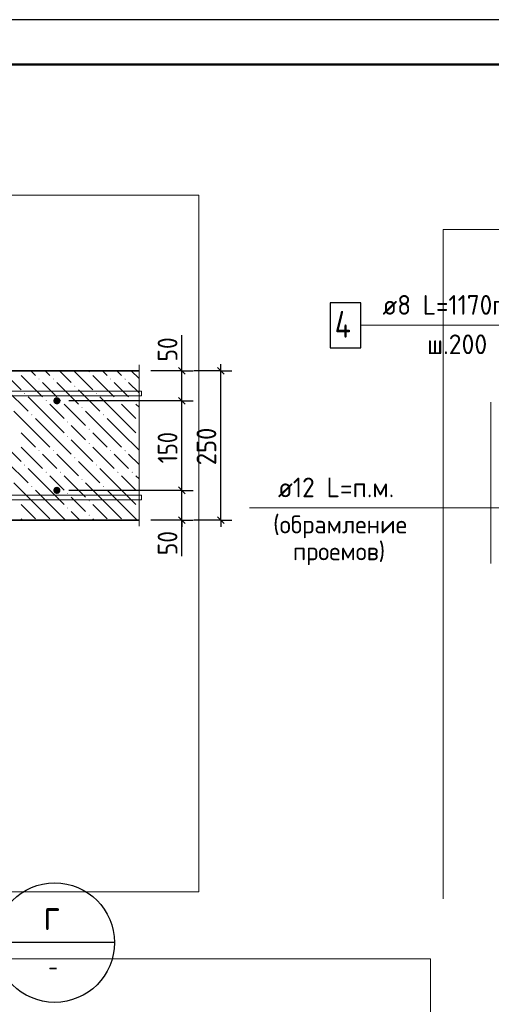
# Model space of a CAD drawing. Header units: millimetres. Extents: x 0 to 50412, y 0 to 35640.
# Tile 8 of 19: x 10500 to 16809, y 22452 to 35640. Entities that reach past the tile are written whole.
import ezdxf

# ---------------------------------------------------------------- set-up
doc = ezdxf.new("R2010")
doc.units = ezdxf.units.MM
doc.linetypes.add('______2', pattern=[324, 240, -84])
for name, color, linetype, lineweight in [('Standard', 7, 'Continuous', 25), ('ЖБ Стена верхний уровень', 7, 'Continuous', 35), ('Позиционная метка линия выноска', 7, 'Continuous', 13), ('Текст_ общее', 7, 'Continuous', 25)]:
    doc.layers.add(name, color=color, linetype=linetype, lineweight=lineweight)
doc.layers.add('Размерная выноска', color=7, linetype='Continuous')
for name, color, linetype, true_color in [('Стена обрамление Г-обр.', 7, 'Continuous', 0xa0a0a0), ('Стена обрамление П-обр.', 7, 'Continuous', 0xa0a0a0), ('Стена фоновая арматура У1', 7, '______2', 0xa0a0a0), ('Стена фоновая арматура Х1', 7, '______2', 0xa0a0a0)]:
    doc.layers.add(name, color=color, linetype=linetype, true_color=true_color)
doc.styles.add('ISOCPEUR', font='txt')

msp = doc.modelspace()

# ---------------------------------------------------------------- hatches: boundary and pattern name
at = {"layer": 'ЖБ Стена верхний уровень', "linetype": 'Continuous', "lineweight": 18, "transparency": 33554687}
for points in [[(11422, 30923), (11429, 30930), (11437, 30923), (11429, 30915)], [(10750, 30827), (10757, 30834), (10765, 30827), (10757, 30819)], [(10942, 30827), (10949, 30834), (10957, 30827), (10949, 30819)], [(11230, 30731), (11237, 30738), (11245, 30731), (11237, 30723)], [(11710, 30827), (11717, 30834), (11725, 30827), (11717, 30819)], [(11902, 30827), (11909, 30834), (11917, 30827), (11909, 30819)], [(10558, 30635), (10565, 30642), (10573, 30635), (10565, 30627)], [(11518, 30635), (11525, 30642), (11533, 30635), (11525, 30627)], [(10846, 30539), (10853, 30546), (10861, 30539), (10853, 30531)], [(11038, 30539), (11045, 30546), (11053, 30539), (11045, 30531)], [(11806, 30539), (11813, 30546), (11821, 30539), (11813, 30531)], [(11998, 30539), (12005, 30546), (12013, 30539), (12005, 30531)], [(10654, 30347), (10661, 30354), (10669, 30347), (10661, 30339)], [(11326, 30443), (11333, 30450), (11341, 30443), (11333, 30435)], [(11614, 30347), (11621, 30354), (11629, 30347), (11621, 30339)], [(11134, 30251), (11141, 30258), (11149, 30251), (11141, 30243)], [(12094, 30251), (12096, 30253), (12096, 30248)], [(11422, 30155), (11429, 30162), (11437, 30155), (11429, 30147)], [(11134, 30059), (11141, 30066), (11149, 30059), (11141, 30051)], [(11422, 29963), (11429, 29970), (11437, 29963), (11429, 29955)], [(12094, 30059), (12096, 30061), (12096, 30056)], [(10750, 29867), (10757, 29874), (10765, 29867), (10757, 29859)], [(10942, 29867), (10949, 29874), (10957, 29867), (10949, 29859)], [(11710, 29867), (11717, 29874), (11725, 29867), (11717, 29859)], [(11902, 29867), (11909, 29874), (11917, 29867), (11909, 29859)], [(10558, 29675), (10565, 29682), (10573, 29675), (10565, 29667)], [(11230, 29771), (11237, 29778), (11245, 29771), (11237, 29763)], [(11518, 29675), (11525, 29682), (11533, 29675), (11525, 29667)], [(10846, 29579), (10853, 29586), (10861, 29579), (10853, 29571)], [(11038, 29579), (11045, 29586), (11053, 29579), (11045, 29571)], [(11806, 29579), (11813, 29586), (11821, 29579), (11813, 29571)], [(11998, 29579), (12005, 29586), (12013, 29579), (12005, 29571)], [(11326, 29483), (11333, 29490), (11341, 29483), (11333, 29475)], [(10654, 29387), (10661, 29394), (10669, 29387), (10661, 29379)], [(11134, 29291), (11141, 29298), (11149, 29291), (11141, 29283)], [(11614, 29387), (11621, 29394), (11629, 29387), (11621, 29379)], [(12094, 29291), (12096, 29293), (12096, 29288)], [(11422, 29195), (11429, 29202), (11437, 29195), (11429, 29187)], [(11134, 29099), (11141, 29106), (11149, 29099), (11141, 29091)], [(12094, 29099), (12096, 29101), (12096, 29096)], [(11422, 29003), (11429, 29010), (11437, 29003), (11429, 28995)]]:
    msp.add_hatch(color=7, dxfattribs=at).paths.add_polyline_path(points, flags=16)
at = {"layer": 'Стена фоновая арматура Х1', "linetype": 'Continuous', "lineweight": 18, "transparency": 33554687}
for points in [[(11045, 30536), (11041, 30554), (11031, 30570), (11015, 30580), (10997, 30584), (10979, 30580), (10963, 30570), (10953, 30554), (10949, 30536), (10953, 30517), (10963, 30502), (10979, 30491), (10997, 30488), (11015, 30491), (11031, 30502), (11041, 30517)], [(11045, 29336), (11041, 29354), (11031, 29370), (11015, 29380), (10997, 29384), (10979, 29380), (10963, 29370), (10953, 29354), (10949, 29336), (10953, 29317), (10963, 29302), (10979, 29291), (10997, 29288), (11015, 29291), (11031, 29302), (11041, 29317)]]:
    msp.add_hatch(color=7, dxfattribs=at).paths.add_polyline_path(points)

# ---------------------------------------------------------------- linework, layer by layer
at = {"layer": 'Standard', "color": 7, "linetype": 'Continuous', "lineweight": -3, "transparency": 33554687}
for p, q in [((12670, 30936), (12670, 31026)), ((13189, 30936), (13189, 31026)), ((12670, 30936), (12520, 30936)), ((12670, 30936), (12820, 30936)), ((12670, 30536), (12670, 30936)), ((13189, 30936), (12830, 30936)), ((13189, 30936), (13039, 30936)), ((13189, 30936), (13339, 30936)), ((12670, 30536), (12520, 30536)), ((12670, 30536), (12820, 30536)), ((12670, 29336), (12670, 30536)), ((12670, 29336), (12520, 29336)), ((12670, 29336), (12820, 29336)), ((12670, 28936), (12670, 29336)), ((12670, 28936), (12520, 28936)), ((12670, 28936), (12820, 28936)), ((12670, 28936), (12670, 28846)), ((13189, 28936), (12830, 28936)), ((13189, 28936), (13039, 28936)), ((13189, 28936), (13339, 28936)), ((13189, 28936), (13189, 28846))]:
    msp.add_line(p, q, dxfattribs=at)
at = {"layer": 'Standard', "color": 7, "linetype": 'Continuous', "lineweight": 25, "transparency": 33554687}
for p, q in [((12715, 30891), (12625, 30981)), ((13234, 30891), (13144, 30981)), ((12715, 30491), (12625, 30581)), ((12715, 29291), (12625, 29381)), ((12715, 28891), (12625, 28981)), ((13234, 28891), (13144, 28981))]:
    msp.add_line(p, q, dxfattribs=at)
msp.add_lwpolyline([(0, 0), (50400, 0), (50400, 35640), (0, 35640), (0, 0)], close=True, dxfattribs=at)
at = {"layer": 'Standard', "color": 7, "linetype": 'Continuous', "lineweight": 50, "transparency": 33554687}
msp.add_lwpolyline([(2400, 35040), (49800, 35040), (49800, 600), (2400, 600), (2400, 35040)], close=True, dxfattribs=at)
at = {"layer": 'Standard', "color": 254, "linetype": 'Continuous', "lineweight": 18, "true_color": 0xc4c4ff, "transparency": 33554687}
for points in [[(2169, 23960), (12896, 23960), (12896, 33291), (2169, 33291), (2169, 23960)], [(5268, 11394), (15995, 11394), (15995, 23061), (5268, 23061), (5268, 11394)]]:
    msp.add_lwpolyline(points, dxfattribs=at)
at = {"layer": 'Standard', "color": 254, "linetype": 'Continuous', "lineweight": 13, "true_color": 0xc4c4ff, "transparency": 33554687}
msp.add_lwpolyline([(24207, 23866), (24207, 32831), (16167, 32831), (16167, 23866)], dxfattribs=at)
at = {"layer": 'Standard', "color": 7, "linetype": 'Continuous', "lineweight": -3, "transparency": 33554687}
for points in [[(12670, 30936), (12650, 30936), (12650, 30936), (12256, 30936)], [(13189, 28936), (13189, 29999), (13189, 29999), (13189, 30936)], [(12670, 30536), (12650, 30536), (12650, 30536), (11157, 30536)], [(12670, 29336), (12650, 29336), (12650, 29336), (12650, 29336), (12650, 29336), (11157, 29336)], [(12670, 28936), (12650, 28936), (12650, 28936), (12650, 28936), (12650, 28936), (12256, 28936)]]:
    msp.add_lwpolyline(points, dxfattribs=at)
at = {"layer": 'ЖБ Стена верхний уровень', "color": 7, "linetype": 'Continuous', "lineweight": 35, "transparency": 33554687}
for p, q in [((12096, 30936), (4701, 30936)), ((6701, 28936), (12096, 28936))]:
    msp.add_line(p, q, dxfattribs=at)
at = {"layer": 'ЖБ Стена верхний уровень', "color": 9, "linetype": 'Continuous', "lineweight": 18, "true_color": 0xc7c7c7, "transparency": 33554687}
for p, q in [((10264, 30936), (10517, 30683)), ((10517, 30875), (10805, 30587)), ((10648, 30936), (10709, 30875)), ((10840, 30936), (10901, 30875)), ((11032, 30936), (11189, 30779)), ((11224, 30936), (11477, 30683)), ((11477, 30875), (11765, 30587)), ((11608, 30936), (11669, 30875)), ((11800, 30936), (11861, 30875)), ((11992, 30936), (12096, 30832)), ((10901, 30683), (10805, 30779)), ((10997, 30779), (11285, 30491)), ((11861, 30683), (11765, 30779)), ((11957, 30779), (12096, 30640)), ((10325, 30683), (10613, 30395)), ((10997, 30587), (10901, 30683)), ((11285, 30683), (11573, 30395)), ((11957, 30587), (11861, 30683)), ((10901, 30299), (10613, 30587)), ((10901, 30491), (11093, 30299)), ((11093, 30491), (11381, 30203)), ((11861, 30299), (11573, 30587)), ((11861, 30491), (12053, 30299)), ((12053, 30491), (12096, 30448)), ((10709, 30107), (10421, 30395)), ((11669, 30107), (11381, 30395)), ((10709, 30299), (10901, 30107)), ((10901, 30299), (11093, 30107)), ((11285, 30107), (11189, 30203)), ((11669, 30299), (11861, 30107)), ((11861, 30299), (12053, 30107)), ((10517, 30107), (10709, 29915)), ((10709, 30107), (10901, 29915)), ((10901, 30107), (11189, 29819)), ((11381, 30011), (11285, 30107)), ((11477, 30107), (11669, 29915)), ((11669, 30107), (11861, 29915)), ((11861, 30107), (12096, 29872)), ((10229, 30011), (10517, 29723)), ((11189, 30011), (11477, 29723)), ((10517, 29915), (10805, 29627)), ((10901, 29723), (10805, 29819)), ((10997, 29819), (11285, 29531)), ((11477, 29915), (11765, 29627)), ((11861, 29723), (11765, 29819)), ((11957, 29819), (12096, 29680)), ((10325, 29723), (10613, 29435)), ((10997, 29627), (10901, 29723)), ((11285, 29723), (11573, 29435)), ((11957, 29627), (11861, 29723)), ((10901, 29339), (10613, 29627)), ((11861, 29339), (11573, 29627)), ((10709, 29147), (10421, 29435)), ((10901, 29531), (11093, 29339)), ((11093, 29531), (11381, 29243)), ((11669, 29147), (11381, 29435)), ((11861, 29531), (12053, 29339)), ((12053, 29531), (12096, 29488)), ((10709, 29339), (10901, 29147)), ((10901, 29339), (11093, 29147)), ((11669, 29339), (11861, 29147)), ((11861, 29339), (12053, 29147)), ((10517, 29147), (10709, 28955)), ((10709, 29147), (10901, 28955)), ((10901, 29147), (11112, 28936)), ((11285, 29147), (11189, 29243)), ((11381, 29051), (11285, 29147)), ((11477, 29147), (11669, 28955)), ((11669, 29147), (11861, 28955)), ((11861, 29147), (12072, 28936)), ((11189, 29051), (11304, 28936)), ((10517, 28955), (10536, 28936)), ((11477, 28955), (11496, 28936))]:
    msp.add_line(p, q, dxfattribs=at)
at = {"layer": 'Позиционная метка линия выноска', "color": 7, "linetype": 'Continuous', "lineweight": 13, "transparency": 33554687}
for points in [[(15062, 31547), (17742, 31547), (19004, 29476)], [(19667, 28876), (19440, 29102), (13576, 29102)]]:
    msp.add_lwpolyline(points, dxfattribs=at)
at = {"layer": 'Размерная выноска', "color": 7, "linetype": 'Continuous', "lineweight": -3, "transparency": 33554687}
for p, q in [((12670, 30936), (12670, 31416)), ((12670, 28456), (12670, 28936))]:
    msp.add_line(p, q, dxfattribs=at)
at = {"layer": 'Размерная выноска', "color": 7, "linetype": 'Continuous', "lineweight": 13, "transparency": 33554687}
for p, q in [((12096, 28856), (12096, 31016)), ((16804, 30517), (16804, 28357))]:
    msp.add_line(p, q, dxfattribs=at)
at = {"layer": 'Стена обрамление П-обр.', "color": 7, "linetype": 'Continuous', "lineweight": 25, "transparency": 33554687}
msp.add_lwpolyline([(14654, 31247), (15062, 31247), (15062, 31847), (14654, 31847), (14654, 31247)], dxfattribs=at)
at = {"layer": 'Стена фоновая арматура У1', "color": 7, "linetype": 'Continuous', "lineweight": 13, "transparency": 33554687}
for points in [[(4941, 30664), (12128, 30664), (12128, 30600), (4941, 30600), (4941, 30664)], [(4941, 29272), (12128, 29272), (12128, 29208), (4941, 29208), (4941, 29272)]]:
    msp.add_lwpolyline(points, dxfattribs=at)
at = {"layer": 'Текст_ общее', "color": 7, "linetype": 'Continuous', "lineweight": -3, "transparency": 33554687}
msp.add_line((11768, 23278), (10168, 23278), dxfattribs=at)
msp.add_circle((10968, 23278), 800, dxfattribs=at)

# ---------------------------------------------------------------- texts
at = {"layer": 'Standard', "color": 7, "linetype": 'Continuous', "lineweight": 25, "transparency": 33554687, "char_height": 264, "attachment_point": 7, "rotation": 90, "style": 'ISOCPEUR'}
for s, insert, width in [('\\W0.87;50', (12610, 31061), 484.71), ('\\W0.91;250', (13129, 29672), 674.39), ('\\W0.83;150', (12610, 29698), 610.29), ('\\W0.87;50', (12610, 28467), 484.72)]:
    msp.add_mtext(s, dxfattribs=dict(at, insert=insert, width=width))
at = {"layer": 'Standard', "color": 7, "linetype": 'Continuous', "lineweight": 18, "transparency": 33554687, "char_height": 240, "attachment_point": 7, "style": 'ISOCPEUR'}
for s, insert, width in [('\\W0.97;(обрамление', (13890, 28694), 1939.55), ('\\W0.96;проемов)', (14154, 28334), 1410.7)]:
    msp.add_mtext(s, dxfattribs=dict(at, insert=insert, width=width))
at = {"layer": 'Стена обрамление Г-обр.', "color": 7, "linetype": 'Continuous', "lineweight": 13, "transparency": 33554687, "insert": (13955, 29243), "char_height": 264, "width": 1918.98, "attachment_point": 7, "style": 'ISOCPEUR'}
msp.add_mtext('\\W0.94;ø12 L=п.м. ', dxfattribs=at)
at = {"layer": 'Стена обрамление П-обр.', "color": 7, "linetype": 'Continuous', "lineweight": 13, "transparency": 33554687, "attachment_point": 7, "style": 'ISOCPEUR'}
for s, insert, char_height, width in [('\\W0.93;ø8 L=1170mm ', (15354, 31688), 264, 2339.98), ('\\W0.80;4', (14714, 31379), 360, 431.8), ('\\W0.95;ш.200 ', (15948, 31160), 264, 1154.56)]:
    msp.add_mtext(s, dxfattribs=dict(at, insert=insert, char_height=char_height, width=width))
at = {"layer": 'Текст_ общее', "color": 7, "linetype": 'Continuous', "lineweight": 35, "transparency": 33554687, "insert": (10821, 23445), "char_height": 420, "width": 456.97, "attachment_point": 7, "style": 'ISOCPEUR'}
msp.add_mtext('\\W0.78;г', dxfattribs=at)
at = {"layer": 'Текст_ общее', "color": 7, "linetype": 'Continuous', "lineweight": 18, "transparency": 33554687, "insert": (10882, 22836), "char_height": 240, "width": 261.12, "attachment_point": 7, "style": 'ISOCPEUR'}
msp.add_mtext('\\W0.78;-', dxfattribs=at)

doc.saveas('drawing.dxf')
